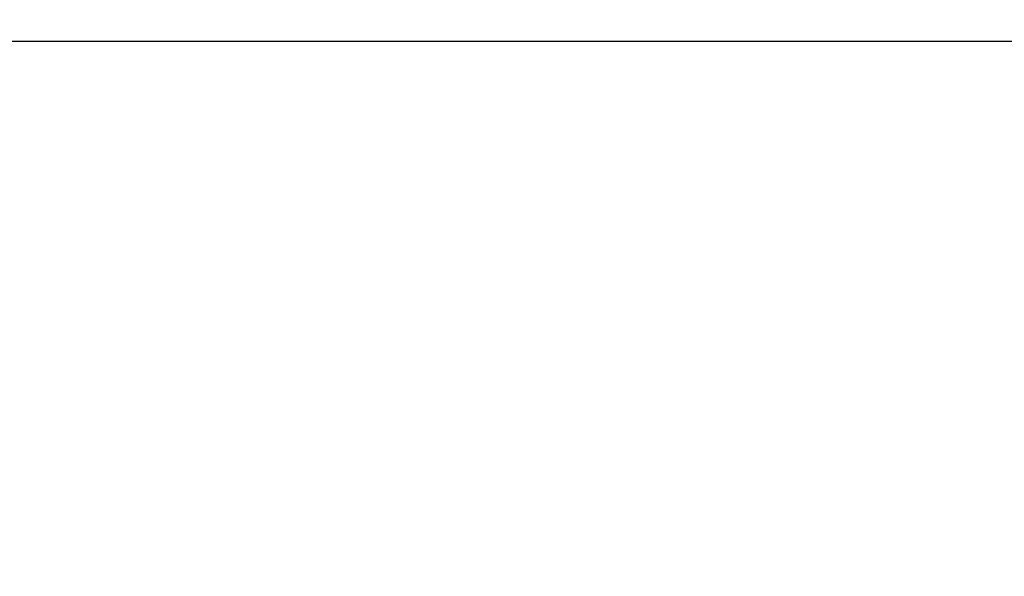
# Model space of a CAD drawing. Extents: x 1 to 669, y 0 to 417.
# Tile 245 of 256: x 328.88 to 333.97, y 265.77 to 268.65. Entities that reach past the tile are written whole.
import ezdxf

# ---------------------------------------------------------------- set-up
doc = ezdxf.new("R2010")
doc.units = 0
doc.header["$LTSCALE"] = 12
doc.header["$MEASUREMENT"] = 0
doc.layers.add('D', color=2, linetype='CONTINUOUS')
doc.layers.add('X', color=1, linetype='CONTINUOUS')
doc.styles.get("Standard").update_dxf_attribs({"font": 'SIMPLEX.SHX', "width": 0.875})
doc.dimstyles.new('STANDARD$0', dxfattribs={"dimscale": 32, "dimtxt": 0.09375, "dimasz": 0.0625, "dimexe": 0.03125, "dimexo": 0.03125, "dimgap": 0.03125, "dimtad": 1, "dimtih": 1, "dimtoh": 1, "dimdec": 4, "dimzin": 12, "dimdsep": 46, "dimlunit": 5, "dimtxsty": 'Standard', "dimcen": -0.03125, "dimclrd": 256, "dimclre": 256, "dimclrt": 256, "dimadec": 0, "dimazin": 0, "dimtfac": 0.875, "dimtdec": 4, "dimtofl": 0, "dimtmove": 0, "dimatfit": 3, "dimfxl": 1, "dimtolj": 1, "dimtzin": 12, "dimlwd": 13, "dimlwe": 13, "dimarcsym": 0})

# ---------------------------------------------------------------- blocks, each defined once
blk = doc.blocks.new('*D62')
at = {"layer": 'D', "lineweight": 13, "transparency": 16777216}
for p, q in [((327.3209, 286.096), (429.405, 286.096)), ((428.405, 284.096), (428.405, 230.3389)), ((428.405, 166.5883), (428.405, 222.2139)), ((374.3314, 164.5883), (429.405, 164.5883))]:
    blk.add_line(p, q, dxfattribs=at)
at = {"layer": 'D', "transparency": 16777216}
for points in [[(428.0717, 284.096), (428.7384, 284.096), (428.405, 286.096)], [(428.0717, 166.5883), (428.7384, 166.5883), (428.405, 164.5883)]]:
    blk.add_solid(points, dxfattribs=at)
at = {"layer": 'D', "transparency": 16777216, "insert": (428.405, 226.2764), "char_height": 3, "attachment_point": 5}
blk.add_mtext('\\A1;121{\\H0.875x;\\S1/2;}{}{\\C2;%%p1}', dxfattribs=at)

msp = doc.modelspace()

# ---------------------------------------------------------------- linework, layer by layer
at = {"layer": 'X'}
msp.add_line((327.34911, 268.53826), (341.34271, 268.53826), dxfattribs=at)

# ---------------------------------------------------------------- dimensions: what is measured, and where the dimension line sits
at = {"layer": 'D'}
dim = msp.add_linear_dim(base=(428.40503, 164.58826), p1=(326.32086, 286.09602), p2=(373.3314, 164.58826), angle=90, text='<>{}{\\C2;%%p1}', dimstyle='STANDARD$0', override={"dimdec": 1, "dimtp": 1, "dimtm": 1, "dimarcsym": 1}, dxfattribs=at)
dim.commit()
dim.dimension.update_dxf_attribs({"geometry": '*D62', "text_midpoint": (428.40503, 226.27639), "dimtype": 160})

doc.saveas('drawing.dxf')
